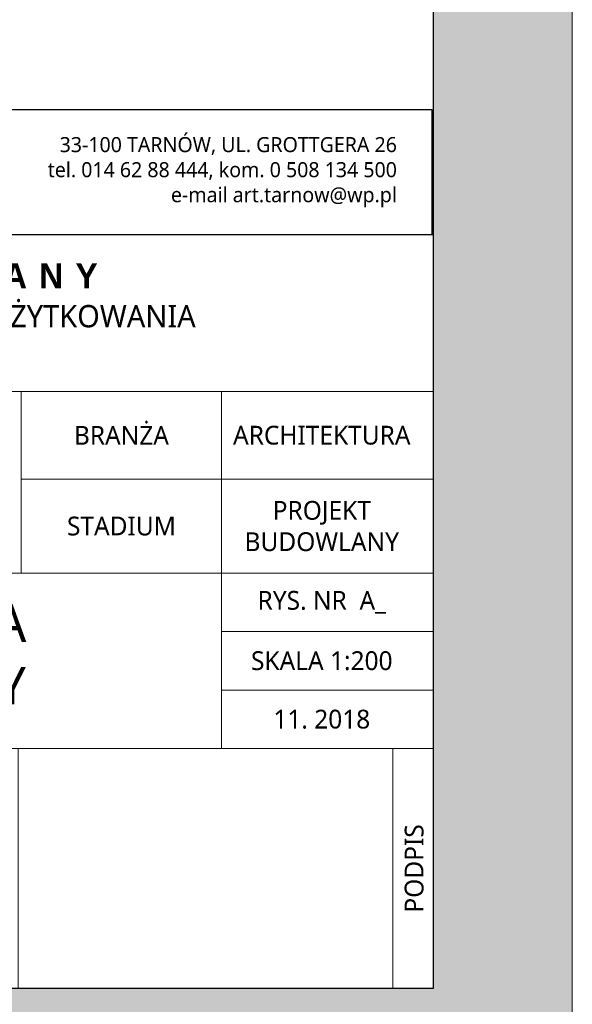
# Model space of a CAD drawing. Header units: millimetres. Extents: x -221 to 149158, y -114258 to 0.
# Tile 215 of 219: x 117390 to 118185, y -56049 to -54634. Entities that reach past the tile are written whole.
import ezdxf

# ---------------------------------------------------------------- set-up
doc = ezdxf.new("R2010")
doc.units = ezdxf.units.MM
doc.layers.get('0').update_dxf_attribs({"lineweight": 0})
doc.layers.add('A-opisram.ART', color=250, linetype='Continuous', lineweight=0)
doc.layers.add('opis..KF', color=250, linetype='Continuous', lineweight=15)
doc.layers.add('A-pomocram.ART', color=254, linetype='Continuous', lineweight=0, plot=False)
doc.layers.add('A-przekrycieram.ART', color=7, linetype='Continuous', lineweight=0, true_color=0xffffff)
doc.styles.add('ARCH', font='segoeuil.ttf')

# ---------------------------------------------------------------- blocks, each defined once
blk = doc.blocks.new('*U1674')
at = {"layer": 'A-przekrycieram.ART'}
h = blk.add_hatch(color=256, dxfattribs=at)
h.dxf.hatch_style = 1
h.paths.add_polyline_path([(0, 4200), (5940, 4200), (5940, 0), (0, 0)])
h.paths.add_polyline_path([(200, 4100), (5840, 4100), (5840, 100), (200, 100)], flags=16)
at = {"layer": 'A-opisram.ART', "lineweight": 30}
blk.add_lwpolyline([(200, 4100), (5840, 4100), (5840, 100), (200, 100)], close=True, dxfattribs=at)
at = {"layer": 'A-pomocram.ART'}
blk.add_lwpolyline([(0, 4200), (5940, 4200), (5940, 0), (0, 0)], close=True, dxfattribs=at)
blk = doc.blocks.new('A$C3E4B4AA6')
at = {"layer": 'opis..KF', "lineweight": 30}
blk.add_lwpolyline([(0, 100), (933, 100), (933, 0), (0, 0)], close=True, dxfattribs=at)
at = {"layer": 'opis..KF', "insert": (905, 50), "char_height": 12, "width": 336.0963, "attachment_point": 6, "style": 'ARCH'}
blk.add_mtext('33-100 TARNÓW, UL. GROTTGERA 26\\Ptel. 014 62 88 444, kom. 0 508 134 500\\Pe-mail art.tarnow@wp.pl', dxfattribs=at)

msp = doc.modelspace()

# ---------------------------------------------------------------- linework, layer by layer
at = {"layer": 'opis..KF'}
for points in [[(117984.86, -54943.26), (116303.74, -54943.26), (116303.74, -55168.26), (117984.86, -55168.26)], [(116609.74, -55168.26), (117392.74, -55168.26), (117392.74, -55429.26), (116609.74, -55429.26)], [(117392.74, -55168.26), (117680.74, -55168.26), (117680.74, -55294.26), (117392.74, -55294.26)], [(117680.74, -55168.26), (117984.86, -55168.26), (117984.86, -55294.26), (117680.74, -55294.26)], [(117392.74, -55294.26), (117680.74, -55294.26), (117680.74, -55429.26), (117392.74, -55429.26)], [(117680.74, -55294.26), (117984.86, -55294.26), (117984.86, -55429.26), (117680.74, -55429.26)], [(117680.74, -55429.26), (116609.74, -55429.26), (116609.74, -55681.26), (117680.74, -55681.26)], [(117680.74, -55429.26), (117984.86, -55429.26), (117984.86, -55513.26), (117680.74, -55513.26)], [(117680.74, -55513.26), (117984.86, -55513.26), (117984.86, -55597.26), (117680.74, -55597.26)], [(117680.74, -55597.26), (117984.86, -55597.26), (117984.86, -55681.26), (117680.74, -55681.26)], [(117984.86, -55681.26), (117968.74, -55681.26), (117968.74, -55681.26), (117388.22, -55681.26), (117388.22, -56025.76), (117984.86, -56025.76)], [(117926.74, -56025.76), (117926.74, -55681.26), (117984.86, -55681.26), (117984.86, -56025.76)]]:
    msp.add_lwpolyline(points, close=True, dxfattribs=at)

# ---------------------------------------------------------------- block references
at = {"xscale": 2, "yscale": 2, "zscale": 2}
msp.add_blockref('*U1674', (106304.86, -56225.76), dxfattribs=at)
at = {"layer": 'opis..KF', "xscale": 1.8, "yscale": 1.8, "zscale": 1.8}
msp.add_blockref('A$C3E4B4AA6', (116303.74, -54943.26), dxfattribs=at)

# ---------------------------------------------------------------- texts
at = {"layer": 'opis..KF', "attachment_point": 5, "style": 'ARCH'}
for s, insert, char_height, width in [('\\A1;{\\fCentury Gothic|b1|i0|c238|p34;\\T1.5;PROJEKT BUDOWLANY\\P\\fSegoe UI Light|b0|i0|c238|p34;\\H0.88889x;\\T1;PRZEBUDOWA ORAZ ZMIANA SPOSOBU UŻYTKOWANIA \\PSTRYCHU NA SALE LEKCYJNE}', (117099.52, -55061.04), 36, 1819.3166), ('\\A1;BRANŻA', (117536.74, -55231.26), 27, 288), ('\\A1;ARCHITEKTURA', (117824.74, -55231.26), 27, 288), ('\\A1;PROJEKT BUDOWLANY', (117824.74, -55361.76), 27, 288), ('\\A1;STADIUM', (117536.74, -55361.76), 27, 288), ('\\A1;RYS. NR  A_', (117824.74, -55471.26), 27, 288), ('\\A1;RZUT PODDASZA\\PSTAN ISTNIEJĄCY', (117119.07, -55554.28), 54, 1827.2551), ('\\A1;SKALA 1:200', (117824.74, -55555.26), 27, 288), ('\\A1;11. 2018', (117824.74, -55639.26), 27, 288)]:
    msp.add_mtext(s, dxfattribs=dict(at, insert=insert, char_height=char_height, width=width))
at = {"layer": 'opis..KF', "insert": (117957.59, -55853.51), "char_height": 27, "width": 344.5, "attachment_point": 5, "rotation": 90, "style": 'ARCH'}
msp.add_mtext('\\A1;PODPIS', dxfattribs=at)

doc.saveas('drawing.dxf')
